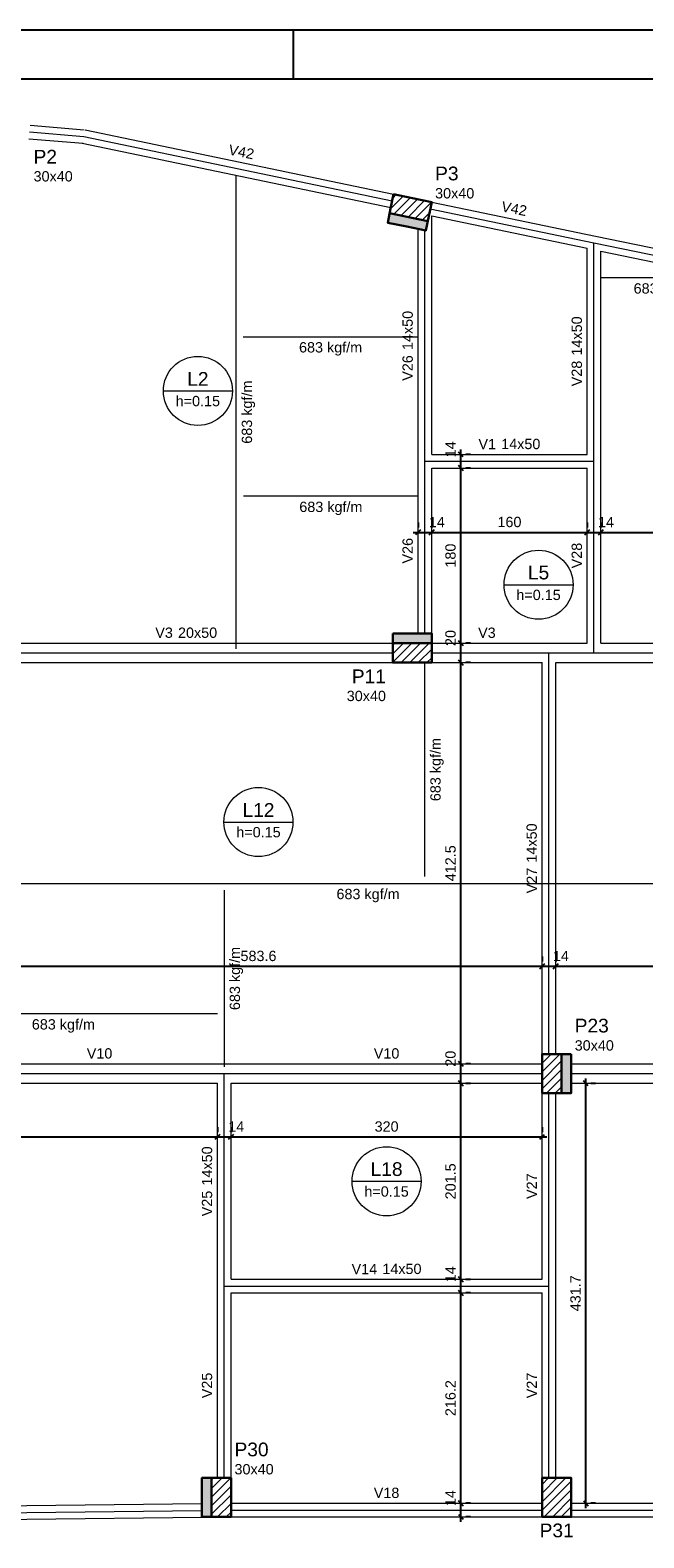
# Model space of a CAD drawing. Header units: millimetres. Extents: x 10 to 1250, y -62 to 528.
# Tile 103 of 193: x 100 to 113, y 162 to 193. Entities that reach past the tile are written whole.
import ezdxf

# ---------------------------------------------------------------- set-up
doc = ezdxf.new("R2010")
doc.units = ezdxf.units.MM
doc.header["$LTSCALE"] = 0.05
for name, color, linetype, lineweight in [('FO-Cargas de parede', 15, 'Continuous', 5), ('FO-Cotas', 5, 'Continuous', 5), ('FO-Eixos', 5, 'Continuous', 5), ('FO-Hachura pilar que morre', 106, 'Continuous', 5), ('FO-Hachura pilar que passa', 19, 'Continuous', 5), ('FO-Pilares', 4, 'Continuous', 30), ('FO-Textos das lajes', 3, 'Continuous', 20), ('FO-Textos das vigas', 7, 'Continuous', 5), ('FO-Textos dos pilares', 7, 'Continuous', 5), ('FO-Vigas', 7, 'Continuous', 5)]:
    doc.layers.add(name, color=color, linetype=linetype, lineweight=lineweight)
doc.layers.add('FOLHA_PADRÃO', color=7, linetype='Continuous')
doc.styles.add('Arial', font='arial.ttf')
doc.styles.get("Standard").update_dxf_attribs({"font": 'arial.ttf'})
doc.dimstyles.new('UM_50.000000', dxfattribs={"dimtxt": 0.18, "dimasz": 0.1, "dimexe": 0.1, "dimexo": 0.2, "dimgap": 0.1, "dimtad": 1, "dimdec": 1, "dimlfac": 50, "dimzin": 0, "dimdsep": 46, "dimtxsty": 'Standard', "dimblk": 'OBLIQUE', "dimcen": 0.09, "dimdle": 0.1, "dimadec": 1, "dimazin": 2, "dimtfac": 1, "dimtdec": 1, "dimtofl": 0, "dimtmove": 0, "dimatfit": 3, "dimldrblk": 'OBLIQUE', "dimfxl": 1, "dimtolj": 1, "dimarcsym": 1})
pattern_1 = [(45, (51.72355, 266.28175), (-0.08838835, 0.08838835), [])]

# ---------------------------------------------------------------- blocks, each defined once
blk = doc.blocks.new('A1EST. 1500')
at = {"layer": 'FOLHA_PADRÃO', "color": 1, "linetype": 'Continuous'}
for p, q in [((150.008, 59.4), (0, 59.4)), ((95.5, 59.4), (95.5, 58.4))]:
    blk.add_line(p, q, dxfattribs=at)
at = {"layer": 'FOLHA_PADRÃO', "color": 6, "linetype": 'Continuous'}
blk.add_lwpolyline([(149, 58.4), (149, 1), (1, 1), (1, 58.4), (149, 58.4)], dxfattribs=at)
blk = doc.blocks.new('_Oblique')
at = {"color": 0, "linetype": 'ByBlock', "lineweight": -2}
blk.add_line((-0.5, -0.5), (0.5, 0.5), dxfattribs=at)
blk = doc.blocks.new('*D369')
at = {"layer": 'Defpoints', "color": 0, "transparency": 16777216}
for p in [(91.579, 169.83), (104.257, 169.83), (104.257, 169.83)]:
    blk.add_point(p, dxfattribs=at)
at = {"layer": 'FO-Cotas', "color": 0, "lineweight": -2, "transparency": 16777216}
for p, q in [((91.579, 170.03), (91.579, 169.93)), ((104.257, 170.03), (104.257, 169.93)), ((91.479, 169.83), (104.357, 169.83))]:
    blk.add_line(p, q, dxfattribs=at)
at = {"layer": 'FO-Cotas', "color": 0, "lineweight": -2, "transparency": 16777216, "xscale": 0.1, "yscale": 0.1, "zscale": 0.1, "rotation": 180}
blk.add_blockref('_Oblique', (91.579, 169.83), dxfattribs=at)
at = {"layer": 'FO-Cotas', "color": 0, "lineweight": -2, "transparency": 16777216, "xscale": 0.1, "yscale": 0.1, "zscale": 0.1}
blk.add_blockref('_Oblique', (104.257, 169.83), dxfattribs=at)
at = {"layer": 'FO-Cotas', "transparency": 16777216, "insert": (97.918, 170.042), "char_height": 0.2118, "attachment_point": 5, "rotation": 0.0057, "style": 'Arial'}
blk.add_mtext('\\A1;633.9', dxfattribs=at)
blk = doc.blocks.new('*D370')
at = {"layer": 'Defpoints', "color": 0, "transparency": 16777216}
for p in [(104.257, 169.83), (104.537, 169.83), (104.537, 169.83)]:
    blk.add_point(p, dxfattribs=at)
at = {"layer": 'FO-Cotas', "color": 0, "lineweight": -2, "transparency": 16777216}
for p, q in [((104.257, 170.03), (104.257, 169.93)), ((104.537, 170.03), (104.537, 169.93)), ((104.157, 169.83), (104.637, 169.83))]:
    blk.add_line(p, q, dxfattribs=at)
at = {"layer": 'FO-Cotas', "color": 0, "lineweight": -2, "transparency": 16777216, "xscale": 0.1, "yscale": 0.1, "zscale": 0.1, "rotation": 180}
blk.add_blockref('_Oblique', (104.257, 169.83), dxfattribs=at)
at = {"layer": 'FO-Cotas', "color": 0, "lineweight": -2, "transparency": 16777216, "xscale": 0.1, "yscale": 0.1, "zscale": 0.1}
blk.add_blockref('_Oblique', (104.537, 169.83), dxfattribs=at)
at = {"layer": 'FO-Cotas', "transparency": 16777216, "insert": (104.643, 170.042), "char_height": 0.2118, "attachment_point": 5, "rotation": 0.0057, "style": 'Arial'}
blk.add_mtext('\\A1;14', dxfattribs=at)
blk = doc.blocks.new('*D371')
at = {"layer": 'Defpoints', "color": 0, "transparency": 16777216}
for p in [(104.537, 169.83), (110.937, 169.83), (110.937, 169.83)]:
    blk.add_point(p, dxfattribs=at)
at = {"layer": 'FO-Cotas', "color": 0, "lineweight": -2, "transparency": 16777216}
for p, q in [((104.537, 170.03), (104.537, 169.93)), ((110.937, 170.03), (110.937, 169.93)), ((104.437, 169.83), (111.037, 169.83))]:
    blk.add_line(p, q, dxfattribs=at)
at = {"layer": 'FO-Cotas', "color": 0, "lineweight": -2, "transparency": 16777216, "xscale": 0.1, "yscale": 0.1, "zscale": 0.1, "rotation": 180}
blk.add_blockref('_Oblique', (104.537, 169.83), dxfattribs=at)
at = {"layer": 'FO-Cotas', "color": 0, "lineweight": -2, "transparency": 16777216, "xscale": 0.1, "yscale": 0.1, "zscale": 0.1}
blk.add_blockref('_Oblique', (110.937, 169.83), dxfattribs=at)
at = {"layer": 'FO-Cotas', "transparency": 16777216, "insert": (107.737, 170.042), "char_height": 0.2118, "attachment_point": 5, "rotation": 0.0057, "style": 'Arial'}
blk.add_mtext('\\A1;320', dxfattribs=at)
blk = doc.blocks.new('*D380')
at = {"layer": 'Defpoints', "color": 0, "transparency": 16777216}
for p in [(99.265, 173.337), (110.937, 173.337), (110.937, 173.337)]:
    blk.add_point(p, dxfattribs=at)
at = {"layer": 'FO-Cotas', "color": 0, "lineweight": -2, "transparency": 16777216}
for p, q in [((99.165, 173.337), (111.037, 173.337)), ((99.265, 173.537), (99.265, 173.437)), ((110.937, 173.537), (110.937, 173.437))]:
    blk.add_line(p, q, dxfattribs=at)
at = {"layer": 'FO-Cotas', "color": 0, "lineweight": -2, "transparency": 16777216, "xscale": 0.1, "yscale": 0.1, "zscale": 0.1, "rotation": 180}
blk.add_blockref('_Oblique', (99.265, 173.337), dxfattribs=at)
at = {"layer": 'FO-Cotas', "color": 0, "lineweight": -2, "transparency": 16777216, "xscale": 0.1, "yscale": 0.1, "zscale": 0.1}
blk.add_blockref('_Oblique', (110.937, 173.337), dxfattribs=at)
at = {"layer": 'FO-Cotas', "transparency": 16777216, "insert": (105.101, 173.549), "char_height": 0.2118, "attachment_point": 5, "rotation": 0.0057, "style": 'Arial'}
blk.add_mtext('\\A1;583.6', dxfattribs=at)
blk = doc.blocks.new('*D381')
at = {"layer": 'Defpoints', "color": 0, "transparency": 16777216}
for p in [(110.937, 173.337), (111.217, 173.337), (111.217, 173.337)]:
    blk.add_point(p, dxfattribs=at)
at = {"layer": 'FO-Cotas', "color": 0, "lineweight": -2, "transparency": 16777216}
for p, q in [((110.837, 173.337), (111.317, 173.337)), ((110.937, 173.537), (110.937, 173.437)), ((111.217, 173.537), (111.217, 173.437))]:
    blk.add_line(p, q, dxfattribs=at)
at = {"layer": 'FO-Cotas', "color": 0, "lineweight": -2, "transparency": 16777216, "xscale": 0.1, "yscale": 0.1, "zscale": 0.1, "rotation": 180}
blk.add_blockref('_Oblique', (110.937, 173.337), dxfattribs=at)
at = {"layer": 'FO-Cotas', "color": 0, "lineweight": -2, "transparency": 16777216, "xscale": 0.1, "yscale": 0.1, "zscale": 0.1}
blk.add_blockref('_Oblique', (111.217, 173.337), dxfattribs=at)
at = {"layer": 'FO-Cotas', "transparency": 16777216, "insert": (111.323, 173.549), "char_height": 0.2118, "attachment_point": 5, "rotation": 0.0057, "style": 'Arial'}
blk.add_mtext('\\A1;14', dxfattribs=at)
blk = doc.blocks.new('*D382')
at = {"layer": 'Defpoints', "color": 0, "transparency": 16777216}
for p in [(111.217, 173.337), (123.477, 173.337), (123.477, 173.337)]:
    blk.add_point(p, dxfattribs=at)
at = {"layer": 'FO-Cotas', "color": 0, "lineweight": -2, "transparency": 16777216}
for p, q in [((111.117, 173.337), (123.577, 173.337)), ((111.217, 173.537), (111.217, 173.437)), ((123.477, 173.537), (123.477, 173.437))]:
    blk.add_line(p, q, dxfattribs=at)
at = {"layer": 'FO-Cotas', "color": 0, "lineweight": -2, "transparency": 16777216, "xscale": 0.1, "yscale": 0.1, "zscale": 0.1, "rotation": 180}
blk.add_blockref('_Oblique', (111.217, 173.337), dxfattribs=at)
at = {"layer": 'FO-Cotas', "color": 0, "lineweight": -2, "transparency": 16777216, "xscale": 0.1, "yscale": 0.1, "zscale": 0.1}
blk.add_blockref('_Oblique', (123.477, 173.337), dxfattribs=at)
at = {"layer": 'FO-Cotas', "transparency": 16777216, "insert": (117.347, 173.549), "char_height": 0.2118, "attachment_point": 5, "rotation": 0.0057, "style": 'Arial'}
blk.add_mtext('\\A1;613', dxfattribs=at)
blk = doc.blocks.new('*D396')
at = {"layer": 'Defpoints', "color": 0, "transparency": 16777216}
for p in [(108.385, 182.259), (108.665, 182.259), (108.665, 182.259)]:
    blk.add_point(p, dxfattribs=at)
at = {"layer": 'FO-Cotas', "color": 0, "lineweight": -2, "transparency": 16777216}
for p, q in [((108.385, 182.459), (108.385, 182.359)), ((108.665, 182.459), (108.665, 182.359)), ((108.285, 182.259), (108.765, 182.259))]:
    blk.add_line(p, q, dxfattribs=at)
at = {"layer": 'FO-Cotas', "color": 0, "lineweight": -2, "transparency": 16777216, "xscale": 0.1, "yscale": 0.1, "zscale": 0.1, "rotation": 180}
blk.add_blockref('_Oblique', (108.385, 182.259), dxfattribs=at)
at = {"layer": 'FO-Cotas', "color": 0, "lineweight": -2, "transparency": 16777216, "xscale": 0.1, "yscale": 0.1, "zscale": 0.1}
blk.add_blockref('_Oblique', (108.665, 182.259), dxfattribs=at)
at = {"layer": 'FO-Cotas', "transparency": 16777216, "insert": (108.771, 182.471), "char_height": 0.2118, "attachment_point": 5, "rotation": 0.0057, "style": 'Arial'}
blk.add_mtext('\\A1;14', dxfattribs=at)
blk = doc.blocks.new('*D397')
at = {"layer": 'Defpoints', "color": 0, "transparency": 16777216}
for p in [(108.665, 182.259), (111.865, 182.259), (111.865, 182.259)]:
    blk.add_point(p, dxfattribs=at)
at = {"layer": 'FO-Cotas', "color": 0, "lineweight": -2, "transparency": 16777216}
for p, q in [((108.665, 182.459), (108.665, 182.359)), ((111.865, 182.459), (111.865, 182.359)), ((108.565, 182.259), (111.965, 182.259))]:
    blk.add_line(p, q, dxfattribs=at)
at = {"layer": 'FO-Cotas', "color": 0, "lineweight": -2, "transparency": 16777216, "xscale": 0.1, "yscale": 0.1, "zscale": 0.1, "rotation": 180}
blk.add_blockref('_Oblique', (108.665, 182.259), dxfattribs=at)
at = {"layer": 'FO-Cotas', "color": 0, "lineweight": -2, "transparency": 16777216, "xscale": 0.1, "yscale": 0.1, "zscale": 0.1}
blk.add_blockref('_Oblique', (111.865, 182.259), dxfattribs=at)
at = {"layer": 'FO-Cotas', "transparency": 16777216, "insert": (110.265, 182.471), "char_height": 0.2118, "attachment_point": 5, "rotation": 0.0057, "style": 'Arial'}
blk.add_mtext('\\A1;160', dxfattribs=at)
blk = doc.blocks.new('*D398')
at = {"layer": 'Defpoints', "color": 0, "transparency": 16777216}
for p in [(111.865, 182.259), (112.145, 182.259), (112.145, 182.259)]:
    blk.add_point(p, dxfattribs=at)
at = {"layer": 'FO-Cotas', "color": 0, "lineweight": -2, "transparency": 16777216}
for p, q in [((111.865, 182.459), (111.865, 182.359)), ((112.145, 182.459), (112.145, 182.359)), ((111.765, 182.259), (112.245, 182.259))]:
    blk.add_line(p, q, dxfattribs=at)
at = {"layer": 'FO-Cotas', "color": 0, "lineweight": -2, "transparency": 16777216, "xscale": 0.1, "yscale": 0.1, "zscale": 0.1, "rotation": 180}
blk.add_blockref('_Oblique', (111.865, 182.259), dxfattribs=at)
at = {"layer": 'FO-Cotas', "color": 0, "lineweight": -2, "transparency": 16777216, "xscale": 0.1, "yscale": 0.1, "zscale": 0.1}
blk.add_blockref('_Oblique', (112.145, 182.259), dxfattribs=at)
at = {"layer": 'FO-Cotas', "transparency": 16777216, "insert": (112.251, 182.471), "char_height": 0.2118, "attachment_point": 5, "rotation": 0.0057, "style": 'Arial'}
blk.add_mtext('\\A1;14', dxfattribs=at)
blk = doc.blocks.new('*D399')
at = {"layer": 'Defpoints', "color": 0, "transparency": 16777216}
for p in [(112.145, 182.259), (118.795, 182.259), (118.795, 182.259)]:
    blk.add_point(p, dxfattribs=at)
at = {"layer": 'FO-Cotas', "color": 0, "lineweight": -2, "transparency": 16777216}
for p, q in [((112.145, 182.459), (112.145, 182.359)), ((118.795, 182.459), (118.795, 182.359)), ((112.045, 182.259), (118.895, 182.259))]:
    blk.add_line(p, q, dxfattribs=at)
at = {"layer": 'FO-Cotas', "color": 0, "lineweight": -2, "transparency": 16777216, "xscale": 0.1, "yscale": 0.1, "zscale": 0.1, "rotation": 180}
blk.add_blockref('_Oblique', (112.145, 182.259), dxfattribs=at)
at = {"layer": 'FO-Cotas', "color": 0, "lineweight": -2, "transparency": 16777216, "xscale": 0.1, "yscale": 0.1, "zscale": 0.1}
blk.add_blockref('_Oblique', (118.795, 182.259), dxfattribs=at)
at = {"layer": 'FO-Cotas', "transparency": 16777216, "insert": (115.47, 182.471), "char_height": 0.2118, "attachment_point": 5, "rotation": 0.0057, "style": 'Arial'}
blk.add_mtext('\\A1;332.5', dxfattribs=at)
blk = doc.blocks.new('*D336')
at = {"layer": 'Defpoints', "color": 0, "transparency": 16777216}
for p in [(109.265, 162.297), (109.265, 162.297), (109.265, 162.017)]:
    blk.add_point(p, dxfattribs=at)
at = {"layer": 'FO-Cotas', "color": 0, "lineweight": -2, "transparency": 16777216}
for p, q in [((109.265, 161.917), (109.265, 162.397)), ((109.465, 162.297), (109.365, 162.297)), ((109.465, 162.017), (109.365, 162.017))]:
    blk.add_line(p, q, dxfattribs=at)
at = {"layer": 'FO-Cotas', "color": 0, "lineweight": -2, "transparency": 16777216, "xscale": 0.1, "yscale": 0.1, "zscale": 0.1}
for p, rotation in [((109.265, 162.297), 90), ((109.265, 162.017), 270)]:
    blk.add_blockref('_Oblique', p, dxfattribs=dict(at, rotation=rotation))
at = {"layer": 'FO-Cotas', "transparency": 16777216, "insert": (109.053, 162.403), "char_height": 0.2118, "attachment_point": 5, "rotation": 90, "style": 'Arial'}
blk.add_mtext('\\A1;14', dxfattribs=at)
blk = doc.blocks.new('*D337')
at = {"layer": 'Defpoints', "color": 0, "transparency": 16777216}
for p in [(109.265, 166.621), (109.265, 166.621), (109.265, 162.297)]:
    blk.add_point(p, dxfattribs=at)
at = {"layer": 'FO-Cotas', "color": 0, "lineweight": -2, "transparency": 16777216}
for p, q in [((109.265, 162.197), (109.265, 166.721)), ((109.465, 166.621), (109.365, 166.621)), ((109.465, 162.297), (109.365, 162.297))]:
    blk.add_line(p, q, dxfattribs=at)
at = {"layer": 'FO-Cotas', "color": 0, "lineweight": -2, "transparency": 16777216, "xscale": 0.1, "yscale": 0.1, "zscale": 0.1}
for p, rotation in [((109.265, 166.621), 90), ((109.265, 162.297), 270)]:
    blk.add_blockref('_Oblique', p, dxfattribs=dict(at, rotation=rotation))
at = {"layer": 'FO-Cotas', "transparency": 16777216, "insert": (109.053, 164.459), "char_height": 0.2118, "attachment_point": 5, "rotation": 90, "style": 'Arial'}
blk.add_mtext('\\A1;216.2', dxfattribs=at)
blk = doc.blocks.new('*D338')
at = {"layer": 'Defpoints', "color": 0, "transparency": 16777216}
for p in [(109.265, 166.901), (109.265, 166.901), (109.265, 166.621)]:
    blk.add_point(p, dxfattribs=at)
at = {"layer": 'FO-Cotas', "color": 0, "lineweight": -2, "transparency": 16777216}
for p, q in [((109.265, 166.521), (109.265, 167.001)), ((109.465, 166.901), (109.365, 166.901)), ((109.465, 166.621), (109.365, 166.621))]:
    blk.add_line(p, q, dxfattribs=at)
at = {"layer": 'FO-Cotas', "color": 0, "lineweight": -2, "transparency": 16777216, "xscale": 0.1, "yscale": 0.1, "zscale": 0.1}
for p, rotation in [((109.265, 166.901), 90), ((109.265, 166.621), 270)]:
    blk.add_blockref('_Oblique', p, dxfattribs=dict(at, rotation=rotation))
at = {"layer": 'FO-Cotas', "transparency": 16777216, "insert": (109.053, 167.007), "char_height": 0.2118, "attachment_point": 5, "rotation": 90, "style": 'Arial'}
blk.add_mtext('\\A1;14', dxfattribs=at)
blk = doc.blocks.new('*D339')
at = {"layer": 'Defpoints', "color": 0, "transparency": 16777216}
for p in [(109.265, 170.931), (109.265, 170.931), (109.265, 166.901)]:
    blk.add_point(p, dxfattribs=at)
at = {"layer": 'FO-Cotas', "color": 0, "lineweight": -2, "transparency": 16777216}
for p, q in [((109.265, 166.801), (109.265, 171.031)), ((109.465, 170.931), (109.365, 170.931)), ((109.465, 166.901), (109.365, 166.901))]:
    blk.add_line(p, q, dxfattribs=at)
at = {"layer": 'FO-Cotas', "color": 0, "lineweight": -2, "transparency": 16777216, "xscale": 0.1, "yscale": 0.1, "zscale": 0.1}
for p, rotation in [((109.265, 170.931), 90), ((109.265, 166.901), 270)]:
    blk.add_blockref('_Oblique', p, dxfattribs=dict(at, rotation=rotation))
at = {"layer": 'FO-Cotas', "transparency": 16777216, "insert": (109.053, 168.916), "char_height": 0.2118, "attachment_point": 5, "rotation": 90, "style": 'Arial'}
blk.add_mtext('\\A1;201.5', dxfattribs=at)
blk = doc.blocks.new('*D340')
at = {"layer": 'Defpoints', "color": 0, "transparency": 16777216}
for p in [(109.265, 171.331), (109.265, 171.331), (109.265, 170.931)]:
    blk.add_point(p, dxfattribs=at)
at = {"layer": 'FO-Cotas', "color": 0, "lineweight": -2, "transparency": 16777216}
for p, q in [((109.265, 170.831), (109.265, 171.431)), ((109.465, 171.331), (109.365, 171.331)), ((109.465, 170.931), (109.365, 170.931))]:
    blk.add_line(p, q, dxfattribs=at)
at = {"layer": 'FO-Cotas', "color": 0, "lineweight": -2, "transparency": 16777216, "xscale": 0.1, "yscale": 0.1, "zscale": 0.1}
for p, rotation in [((109.265, 171.331), 90), ((109.265, 170.931), 270)]:
    blk.add_blockref('_Oblique', p, dxfattribs=dict(at, rotation=rotation))
at = {"layer": 'FO-Cotas', "transparency": 16777216, "insert": (109.053, 171.437), "char_height": 0.2118, "attachment_point": 5, "rotation": 90, "style": 'Arial'}
blk.add_mtext('\\A1;20', dxfattribs=at)
blk = doc.blocks.new('*D341')
at = {"layer": 'Defpoints', "color": 0, "transparency": 16777216}
for p in [(109.265, 179.581), (109.265, 179.581), (109.265, 171.331)]:
    blk.add_point(p, dxfattribs=at)
at = {"layer": 'FO-Cotas', "color": 0, "lineweight": -2, "transparency": 16777216}
for p, q in [((109.265, 171.231), (109.265, 179.681)), ((109.465, 179.581), (109.365, 179.581)), ((109.465, 171.331), (109.365, 171.331))]:
    blk.add_line(p, q, dxfattribs=at)
at = {"layer": 'FO-Cotas', "color": 0, "lineweight": -2, "transparency": 16777216, "xscale": 0.1, "yscale": 0.1, "zscale": 0.1}
for p, rotation in [((109.265, 179.581), 90), ((109.265, 171.331), 270)]:
    blk.add_blockref('_Oblique', p, dxfattribs=dict(at, rotation=rotation))
at = {"layer": 'FO-Cotas', "transparency": 16777216, "insert": (109.053, 175.456), "char_height": 0.2118, "attachment_point": 5, "rotation": 90, "style": 'Arial'}
blk.add_mtext('\\A1;412.5', dxfattribs=at)
blk = doc.blocks.new('*D342')
at = {"layer": 'Defpoints', "color": 0, "transparency": 16777216}
for p in [(109.265, 179.981), (109.265, 179.981), (109.265, 179.581)]:
    blk.add_point(p, dxfattribs=at)
at = {"layer": 'FO-Cotas', "color": 0, "lineweight": -2, "transparency": 16777216}
for p, q in [((109.265, 179.481), (109.265, 180.081)), ((109.465, 179.981), (109.365, 179.981)), ((109.465, 179.581), (109.365, 179.581))]:
    blk.add_line(p, q, dxfattribs=at)
at = {"layer": 'FO-Cotas', "color": 0, "lineweight": -2, "transparency": 16777216, "xscale": 0.1, "yscale": 0.1, "zscale": 0.1}
for p, rotation in [((109.265, 179.981), 90), ((109.265, 179.581), 270)]:
    blk.add_blockref('_Oblique', p, dxfattribs=dict(at, rotation=rotation))
at = {"layer": 'FO-Cotas', "transparency": 16777216, "insert": (109.053, 180.087), "char_height": 0.2118, "attachment_point": 5, "rotation": 90, "style": 'Arial'}
blk.add_mtext('\\A1;20', dxfattribs=at)
blk = doc.blocks.new('*D343')
at = {"layer": 'Defpoints', "color": 0, "transparency": 16777216}
for p in [(109.265, 183.581), (109.265, 183.581), (109.265, 179.981)]:
    blk.add_point(p, dxfattribs=at)
at = {"layer": 'FO-Cotas', "color": 0, "lineweight": -2, "transparency": 16777216}
for p, q in [((109.265, 179.881), (109.265, 183.681)), ((109.465, 183.581), (109.365, 183.581)), ((109.465, 179.981), (109.365, 179.981))]:
    blk.add_line(p, q, dxfattribs=at)
at = {"layer": 'FO-Cotas', "color": 0, "lineweight": -2, "transparency": 16777216, "xscale": 0.1, "yscale": 0.1, "zscale": 0.1}
for p, rotation in [((109.265, 183.581), 90), ((109.265, 179.981), 270)]:
    blk.add_blockref('_Oblique', p, dxfattribs=dict(at, rotation=rotation))
at = {"layer": 'FO-Cotas', "transparency": 16777216, "insert": (109.053, 181.781), "char_height": 0.2118, "attachment_point": 5, "rotation": 90, "style": 'Arial'}
blk.add_mtext('\\A1;180', dxfattribs=at)
blk = doc.blocks.new('*D344')
at = {"layer": 'Defpoints', "color": 0, "transparency": 16777216}
for p in [(109.265, 183.861), (109.265, 183.861), (109.265, 183.581)]:
    blk.add_point(p, dxfattribs=at)
at = {"layer": 'FO-Cotas', "color": 0, "lineweight": -2, "transparency": 16777216}
for p, q in [((109.265, 183.481), (109.265, 183.961)), ((109.465, 183.861), (109.365, 183.861)), ((109.465, 183.581), (109.365, 183.581))]:
    blk.add_line(p, q, dxfattribs=at)
at = {"layer": 'FO-Cotas', "color": 0, "lineweight": -2, "transparency": 16777216, "xscale": 0.1, "yscale": 0.1, "zscale": 0.1}
for p, rotation in [((109.265, 183.861), 90), ((109.265, 183.581), 270)]:
    blk.add_blockref('_Oblique', p, dxfattribs=dict(at, rotation=rotation))
at = {"layer": 'FO-Cotas', "transparency": 16777216, "insert": (109.053, 183.967), "char_height": 0.2118, "attachment_point": 5, "rotation": 90, "style": 'Arial'}
blk.add_mtext('\\A1;14', dxfattribs=at)
blk = doc.blocks.new('*D345')
at = {"layer": 'Defpoints', "color": 0, "transparency": 16777216}
for p in [(111.837, 170.931), (111.837, 170.931), (111.837, 162.297)]:
    blk.add_point(p, dxfattribs=at)
at = {"layer": 'FO-Cotas', "color": 0, "lineweight": -2, "transparency": 16777216}
for p, q in [((111.837, 162.197), (111.837, 171.031)), ((112.037, 170.931), (111.937, 170.931)), ((112.037, 162.297), (111.937, 162.297))]:
    blk.add_line(p, q, dxfattribs=at)
at = {"layer": 'FO-Cotas', "color": 0, "lineweight": -2, "transparency": 16777216, "xscale": 0.1, "yscale": 0.1, "zscale": 0.1}
for p, rotation in [((111.837, 170.931), 90), ((111.837, 162.297), 270)]:
    blk.add_blockref('_Oblique', p, dxfattribs=dict(at, rotation=rotation))
at = {"layer": 'FO-Cotas', "transparency": 16777216, "insert": (111.625, 166.614), "char_height": 0.2118, "attachment_point": 5, "rotation": 90, "style": 'Arial'}
blk.add_mtext('\\A1;431.7', dxfattribs=at)

msp = doc.modelspace()

# ---------------------------------------------------------------- hatches: boundary and pattern name
at = {"layer": 'FO-Hachura pilar que morre', "linetype": 'Continuous'}
h = msp.add_hatch(color=256, dxfattribs=at)
h.paths.add_polyline_path([(107.8812, 189.2134), (107.8204, 188.9196), (107.7596, 188.6259), (108.1512, 188.5447), (108.5429, 188.4636), (108.6038, 188.7574), (108.6646, 189.0512), (108.2729, 189.1323)])
h.paths.add_polyline_path([(107.8812, 189.2134), (107.8407, 189.0176), (107.8001, 188.8217), (108.1918, 188.7406), (108.5835, 188.6595), (108.624, 188.8553), (108.6646, 189.0512), (108.2729, 189.1323)], flags=0)
for points in [[(108.6646, 180.1814), (107.8646, 180.1814), (107.8646, 179.9814), (108.6646, 179.9814), (108.6646, 180.1814)], [(111.3364, 170.7316), (111.5364, 170.7316), (111.5364, 171.5314), (111.3364, 171.5314), (111.3364, 170.7316)], [(104.1366, 162.8174), (103.9366, 162.8174), (103.9366, 162.0176), (104.1366, 162.0176), (104.1366, 162.8174)]]:
    msp.add_hatch(color=256, dxfattribs=at).paths.add_polyline_path(points)
at = {"layer": 'FO-Hachura pilar que passa', "linetype": 'Continuous'}
h = msp.add_hatch(dxfattribs=at)
h.set_pattern_fill('ANSI31', color=256, style=0)
h.set_pattern_definition(pattern_1)
h.paths.add_polyline_path([(107.8812, 189.2134), (107.8407, 189.0176), (107.8001, 188.8217), (108.1918, 188.7406), (108.5835, 188.6595), (108.624, 188.8553), (108.6646, 189.0512), (108.2729, 189.1323)])
h = msp.add_hatch(dxfattribs=at)
h.set_pattern_fill('ANSI31', color=256, style=0)
h.set_pattern_definition(pattern_1)
h.paths.add_polyline_path([(108.6646, 179.9814), (107.8646, 179.9814), (107.8646, 179.5816), (108.6646, 179.5816), (108.6646, 179.9814)])
h = msp.add_hatch(dxfattribs=at)
h.set_pattern_fill('ANSI31', color=256, style=0)
h.set_pattern_definition(pattern_1)
h.paths.add_polyline_path([(111.3364, 171.5314), (110.9366, 171.5314), (110.9366, 170.7316), (111.3364, 170.7316), (111.3364, 171.5314)])
h = msp.add_hatch(dxfattribs=at)
h.set_pattern_fill('ANSI31', color=256, style=0)
h.set_pattern_definition(pattern_1)
h.paths.add_polyline_path([(104.5364, 162.8174), (104.1366, 162.8174), (104.1366, 162.0176), (104.5364, 162.0176), (104.5364, 162.8174)])
h = msp.add_hatch(dxfattribs=at)
h.set_pattern_fill('ANSI31', color=256, style=0)
h.set_pattern_definition(pattern_1)
h.paths.add_polyline_path([(110.9366, 162.0174), (111.2366, 162.0174), (111.5366, 162.0174), (111.5366, 162.4174), (111.5366, 162.8174), (111.2366, 162.8174), (110.9366, 162.8174), (110.9366, 162.4174)])

# ---------------------------------------------------------------- linework, layer by layer
at = {"layer": 'FO-Cargas de parede'}
for p, q in [((104.6446, 179.8614), (104.6446, 189.5994)), ((114.7946, 187.4924), (112.1446, 187.4924)), ((104.7846, 186.2814), (108.3846, 186.2814)), ((108.3846, 183.0014), (104.7956, 183.0014)), ((108.5246, 175.1814), (108.5246, 179.5814)), ((91.0856, 175.0414), (123.6256, 175.0414)), ((104.3966, 174.9014), (104.3966, 171.2714)), ((104.2566, 172.3614), (97.9166, 172.3614))]:
    msp.add_line(p, q, dxfattribs=at)
at = {"layer": 'FO-Eixos'}
for p, q in [((100.3902, 190.4922), (101.5046, 190.397)), ((101.5046, 190.397), (107.8528, 189.0762)), ((108.6362, 188.9136), (112.0046, 188.2146)), ((108.5246, 183.7214), (108.5246, 188.4674)), ((112.0046, 183.7214), (112.0046, 188.2146)), ((112.0046, 188.2146), (118.5204, 186.8622)), ((108.5246, 180.1814), (108.5246, 183.7214)), ((108.5246, 183.7214), (112.0046, 183.7214)), ((112.0046, 179.7814), (112.0046, 183.7214)), ((99.3646, 179.7814), (107.8646, 179.7814)), ((108.6646, 179.7814), (111.0766, 179.7814)), ((111.0766, 171.5314), (111.0766, 179.7814)), ((111.0766, 179.7814), (112.0046, 179.7814)), ((112.0046, 179.7814), (118.6346, 179.7814)), ((98.9646, 171.1314), (104.3966, 171.1314)), ((104.3966, 166.7614), (104.3966, 171.1314)), ((104.3966, 171.1314), (110.9366, 171.1314)), ((111.5366, 171.1314), (123.6766, 171.1314)), ((111.0766, 166.7614), (111.0766, 170.7314)), ((104.3966, 162.8174), (104.3966, 166.7614)), ((104.3966, 166.7614), (111.0766, 166.7614)), ((111.0766, 162.8174), (111.0766, 166.7614)), ((91.8386, 162.0162), (103.9366, 162.1508)), ((104.5366, 162.1574), (110.9366, 162.1574)), ((111.5366, 162.1574), (123.2766, 162.1574))]:
    msp.add_line(p, q, dxfattribs=at)
at = {"layer": 'FO-Pilares'}
for p, q in [((107.8001, 188.8217), (108.5835, 188.6595)), ((108.6646, 179.9814), (107.8646, 179.9814)), ((111.3366, 170.7314), (111.3366, 171.5314)), ((104.1366, 162.8174), (104.1366, 162.0174))]:
    msp.add_line(p, q, dxfattribs=at)
for points in [[(107.8812, 189.2134), (107.8204, 188.9196), (107.7596, 188.6259), (108.1512, 188.5447), (108.5429, 188.4636), (108.6038, 188.7574), (108.6646, 189.0512), (108.2729, 189.1323), (107.8812, 189.2134)], [(107.8646, 180.1814), (107.8646, 179.5816), (108.6646, 179.5816), (108.6646, 180.1814), (107.8646, 180.1814)], [(111.5364, 171.5314), (110.9366, 171.5314), (110.9366, 170.7316), (111.5364, 170.7316), (111.5364, 171.5314)], [(103.9366, 162.0176), (104.5364, 162.0176), (104.5364, 162.8174), (103.9366, 162.8174), (103.9366, 162.0176)], [(110.9366, 162.0174), (111.2366, 162.0174), (111.5366, 162.0174), (111.5366, 162.4174), (111.5366, 162.8174), (111.2366, 162.8174), (110.9366, 162.8174), (110.9366, 162.4174), (110.9366, 162.0174)]]:
    msp.add_lwpolyline(points, close=True, dxfattribs=at)
at = {"layer": 'FO-Textos das lajes'}
for p, q in [((103.1431, 185.167), (104.5639, 185.167)), ((110.1533, 181.1823), (111.5741, 181.1823)), ((104.3902, 176.3036), (105.811, 176.3036)), ((107.0262, 168.9164), (108.447, 168.9164))]:
    msp.add_line(p, q, dxfattribs=at)
for centre in [(103.8535, 185.167), (110.8637, 181.1823), (105.1006, 176.3036), (107.7366, 168.9164)]:
    msp.add_circle(centre, 0.7104, dxfattribs=at)
at = {"layer": 'FO-Vigas'}
for p, q in [((100.3783, 190.3527), (101.4927, 190.2575)), ((100.4022, 190.6317), (101.5165, 190.5365)), ((101.5331, 190.534), (107.8812, 189.2133)), ((101.4761, 190.2599), (107.8244, 188.9391)), ((108.6645, 189.0507), (112.033, 188.3516)), ((108.3846, 183.7214), (108.3846, 188.4964)), ((108.6646, 183.8614), (108.6646, 188.7647)), ((108.6646, 188.7647), (111.8646, 188.1006)), ((112.0331, 188.3516), (118.5489, 186.9992)), ((111.8646, 183.8614), (111.8646, 188.1006)), ((112.1446, 183.7214), (112.1446, 188.0425)), ((112.1446, 188.0425), (118.4917, 186.7251)), ((108.6646, 183.8614), (111.8646, 183.8614)), ((108.3846, 180.1814), (108.3846, 183.7214)), ((108.6646, 180.1814), (108.6646, 183.5814)), ((108.6646, 183.5814), (111.8646, 183.5814)), ((111.8646, 179.9814), (111.8646, 183.5814)), ((112.1446, 179.9814), (112.1446, 183.7214)), ((99.3646, 179.9814), (107.8646, 179.9814)), ((108.6646, 179.9814), (111.0766, 179.9814)), ((111.0766, 179.9814), (111.8646, 179.9814)), ((112.1446, 179.9814), (118.6346, 179.9814)), ((99.3646, 179.5814), (107.8646, 179.5814)), ((108.6646, 179.5814), (110.9366, 179.5814)), ((110.9366, 171.5314), (110.9366, 179.5814)), ((111.2166, 171.5314), (111.2166, 179.5814)), ((111.2166, 179.5814), (112.0046, 179.5814)), ((112.0046, 179.5814), (118.6346, 179.5814)), ((99.2646, 171.3314), (104.3966, 171.3314)), ((104.3966, 171.3314), (110.9366, 171.3314)), ((111.5364, 171.3314), (123.4766, 171.3314)), ((98.9646, 170.9314), (104.2566, 170.9314)), ((104.2566, 166.7614), (104.2566, 170.9314)), ((104.5366, 166.9014), (104.5366, 170.9314)), ((104.5366, 170.9314), (110.9366, 170.9314)), ((111.5364, 170.9314), (123.4766, 170.9314)), ((110.9366, 166.9014), (110.9366, 170.7316)), ((111.2166, 166.7614), (111.2166, 170.7316)), ((104.5366, 166.9014), (110.9366, 166.9014)), ((104.2566, 162.8174), (104.2566, 166.7614)), ((104.5366, 162.8174), (104.5366, 166.6214)), ((104.5366, 166.6214), (110.9366, 166.6214)), ((110.9366, 162.8174), (110.9366, 166.6214)), ((111.2166, 162.8174), (111.2166, 166.7614)), ((91.8386, 162.1562), (103.9366, 162.2908)), ((104.5364, 162.2974), (110.9366, 162.2974)), ((111.5366, 162.2974), (123.2766, 162.2974)), ((91.8402, 161.8762), (104.5364, 162.0174)), ((104.5364, 162.0174), (110.9366, 162.0174)), ((111.5366, 162.0174), (123.2766, 162.0174))]:
    msp.add_line(p, q, dxfattribs=at)

# ---------------------------------------------------------------- block references
msp.add_blockref('A1EST. 1500', (10.3174, 133.1843))

# ---------------------------------------------------------------- texts
at = {"layer": 'FO-Cargas de parede', "linetype": 'Continuous', "char_height": 0.2118, "attachment_point": 8, "line_spacing_factor": 0.798, "style": 'Arial'}
for insert in [(113.4695, 187.1047), (106.5845, 185.8937), (106.5905, 182.6137), (107.3555, 174.6537), (101.0865, 171.9737)]:
    msp.add_mtext('683 kgf/m', dxfattribs=dict(at, insert=insert))
at = {"layer": 'FO-Cargas de parede', "linetype": 'Continuous', "char_height": 0.2118, "attachment_point": 8, "rotation": 90, "line_spacing_factor": 0.798, "style": 'Arial'}
for insert in [(105.0325, 184.7307), (108.9125, 177.3817), (104.7845, 173.0867)]:
    msp.add_mtext('683 kgf/m', dxfattribs=dict(at, insert=insert))
at = {"layer": 'FO-Textos das lajes', "attachment_point": 8, "line_spacing_factor": 0.798, "style": 'Arial'}
for s, insert, char_height in [('L2', (103.8535, 185.2729), 0.2824), ('h=0.15', (103.8535, 184.8493), 0.2118), ('L5', (110.8637, 181.2882), 0.2824), ('h=0.15', (110.8637, 180.8646), 0.2118), ('L12', (105.1006, 176.4095), 0.2824), ('h=0.15', (105.1006, 175.9859), 0.2118), ('L18', (107.7366, 169.0223), 0.2824), ('h=0.15', (107.7366, 168.5987), 0.2118)]:
    msp.add_mtext(s, dxfattribs=dict(at, insert=insert, char_height=char_height))
at = {"layer": 'FO-Textos das vigas', "linetype": 'Continuous', "char_height": 0.2118, "line_spacing_factor": 0.798, "style": 'Arial'}
for s, insert, attachment_point, rotation in [('V42', (104.7287, 189.9773), 8, 349), ('V42', (110.343, 188.8105), 8, 349), ('14x50', (108.2787, 186.0071), 7, 90), ('14x50', (111.7587, 185.8937), 7, 90), ('V26', (108.2787, 185.9012), 9, 90), ('V28', (111.7587, 185.7878), 9, 90), ('V26', (108.2787, 181.8814), 8, 90), ('V28', (111.7587, 181.7814), 8, 90), ('14x50', (110.8307, 175.4691), 7, 90), ('V27', (110.8307, 175.3632), 9, 90), ('14x50', (104.1507, 168.8291), 7, 90), ('V27', (110.8307, 168.8165), 8, 90), ('V25', (104.1507, 168.7232), 9, 90), ('V25', (104.1507, 164.7194), 8, 90), ('V27', (110.8307, 164.7194), 8, 90)]:
    msp.add_mtext(s, dxfattribs=dict(at, insert=insert, attachment_point=attachment_point, rotation=rotation))
for s, insert, attachment_point in [('V1', (109.989, 183.9673), 9), ('14x50', (110.0949, 183.9673), 7), ('V3', (103.339, 180.0873), 9), ('20x50', (103.4449, 180.0873), 7), ('V3', (109.8006, 180.0873), 8), ('V10', (101.8306, 171.4373), 8), ('V10', (107.7366, 171.4373), 8), ('V14', (107.5434, 167.0073), 9), ('14x50', (107.6493, 167.0073), 7), ('V18', (107.7366, 162.4033), 8)]:
    msp.add_mtext(s, dxfattribs=dict(at, insert=insert, attachment_point=attachment_point))
at = {"layer": 'FO-Textos dos pilares', "linetype": 'Continuous', "line_spacing_factor": 0.798, "style": 'Arial'}
for s, insert, char_height, attachment_point in [('P2', (100.4727, 189.8411), 0.2824, 7), ('30x40', (100.4727, 189.4705), 0.2118, 7), ('P3', (108.7352, 189.4924), 0.2824, 7), ('30x40', (108.7352, 189.1218), 0.2118, 7), ('P11', (107.7234, 179.1578), 0.2824, 9), ('30x40', (107.7234, 178.7871), 0.2118, 9), ('P23', (111.6072, 171.9726), 0.2824, 7), ('30x40', (111.6072, 171.602), 0.2118, 7), ('P30', (104.6072, 163.2586), 0.2824, 7), ('30x40', (104.6072, 162.888), 0.2118, 7), ('P31', (111.2366, 161.5938), 0.2824, 8)]:
    msp.add_mtext(s, dxfattribs=dict(at, insert=insert, char_height=char_height, attachment_point=attachment_point))

# ---------------------------------------------------------------- dimensions: what is measured, and where the dimension line sits
at = {"layer": 'FO-Cotas'}
for base, p1, p2, picture, middle in [((109.2646, 183.8614), (109.2646, 183.5814), (109.2646, 183.8614), '*D344', (109.0528, 183.9673)), ((109.2646, 183.5814), (109.2646, 179.9814), (109.2646, 183.5814), '*D343', (109.0528, 181.7814)), ((109.2646, 179.9814), (109.2646, 179.5814), (109.2646, 179.9814), '*D342', (109.0528, 180.0873)), ((109.2646, 179.5814), (109.2646, 171.3314), (109.2646, 179.5814), '*D341', (109.0528, 175.4564)), ((109.2646, 171.3314), (109.2646, 170.9314), (109.2646, 171.3314), '*D340', (109.0528, 171.4373)), ((109.2646, 170.9314), (109.2646, 166.9014), (109.2646, 170.9314), '*D339', (109.0528, 168.9164)), ((111.8366, 170.9314), (111.8366, 162.2974), (111.8366, 170.9314), '*D345', (111.6248, 166.6144)), ((109.2646, 166.9014), (109.2646, 166.6214), (109.2646, 166.9014), '*D338', (109.0528, 167.0073)), ((109.2646, 166.6214), (109.2646, 162.2974), (109.2646, 166.6214), '*D337', (109.0528, 164.4594)), ((109.2646, 162.2974), (109.2646, 162.0174), (109.2646, 162.2974), '*D336', (109.0528, 162.4033))]:
    dim = msp.add_linear_dim(base=base, p1=p1, p2=p2, angle=90, dimstyle='UM_50.000000', override={"dimtxt": 0.2118, "dimasz": 0.1, "dimexe": 0.1, "dimexo": 0.2, "dimtad": 1, "dimtih": 0, "dimtoh": 0, "dimdec": 1, "dimlfac": 50, "dimzin": 8, "dimtxsty": 'Arial', "dimblk": 'Oblique', "dimblk1": 'Oblique', "dimblk2": 'Oblique', "dimsah": 1, "dimdle": 0.1, "dimse1": 0, "dimse2": 0, "dimclrt": 256, "dimadec": 1, "dimazin": 3, "dimtmove": 2, "dimldrblk": 'Oblique'}, dxfattribs=at)
    dim.commit()
    dim.dimension.update_dxf_attribs({"geometry": picture, "text_midpoint": middle, "dimtype": 160, "text_rotation": 90})
for base, p1, p2, picture, middle in [((108.6646, 182.2594), (108.3846, 182.2594), (108.6646, 182.2594), '*D396', (108.7705, 182.4712)), ((111.8646, 182.2594), (108.6646, 182.2594), (111.8646, 182.2594), '*D397', (110.2646, 182.4712)), ((112.1446, 182.2594), (111.8646, 182.2594), (112.1446, 182.2594), '*D398', (112.2505, 182.4712)), ((118.7946, 182.2594), (112.1446, 182.2594), (118.7946, 182.2594), '*D399', (115.4696, 182.4712)), ((110.9366, 173.3374), (99.2646, 173.3374), (110.9366, 173.3374), '*D380', (105.1006, 173.5492)), ((111.2166, 173.3374), (110.9366, 173.3374), (111.2166, 173.3374), '*D381', (111.3225, 173.5492)), ((123.4766, 173.3374), (111.2166, 173.3374), (123.4766, 173.3374), '*D382', (117.3466, 173.5492)), ((104.2566, 169.8304), (91.5786, 169.8304), (104.2566, 169.8304), '*D369', (97.9176, 170.0422)), ((104.5366, 169.8304), (104.2566, 169.8304), (104.5366, 169.8304), '*D370', (104.6425, 170.0422)), ((110.9366, 169.8304), (104.5366, 169.8304), (110.9366, 169.8304), '*D371', (107.7366, 170.0422))]:
    dim = msp.add_linear_dim(base=base, p1=p1, p2=p2, dimstyle='UM_50.000000', override={"dimtxt": 0.2118, "dimasz": 0.1, "dimexe": 0.1, "dimexo": 0.2, "dimtad": 1, "dimtih": 0, "dimtoh": 0, "dimdec": 1, "dimlfac": 50, "dimzin": 8, "dimtxsty": 'Arial', "dimblk": 'Oblique', "dimblk1": 'Oblique', "dimblk2": 'Oblique', "dimsah": 1, "dimdle": 0.1, "dimse1": 0, "dimse2": 0, "dimclrt": 256, "dimadec": 1, "dimazin": 3, "dimtmove": 2, "dimldrblk": 'Oblique'}, dxfattribs=at)
    dim.commit()
    dim.dimension.update_dxf_attribs({"geometry": picture, "text_midpoint": middle, "dimtype": 160, "text_rotation": 0.00573})

doc.saveas('drawing.dxf')
